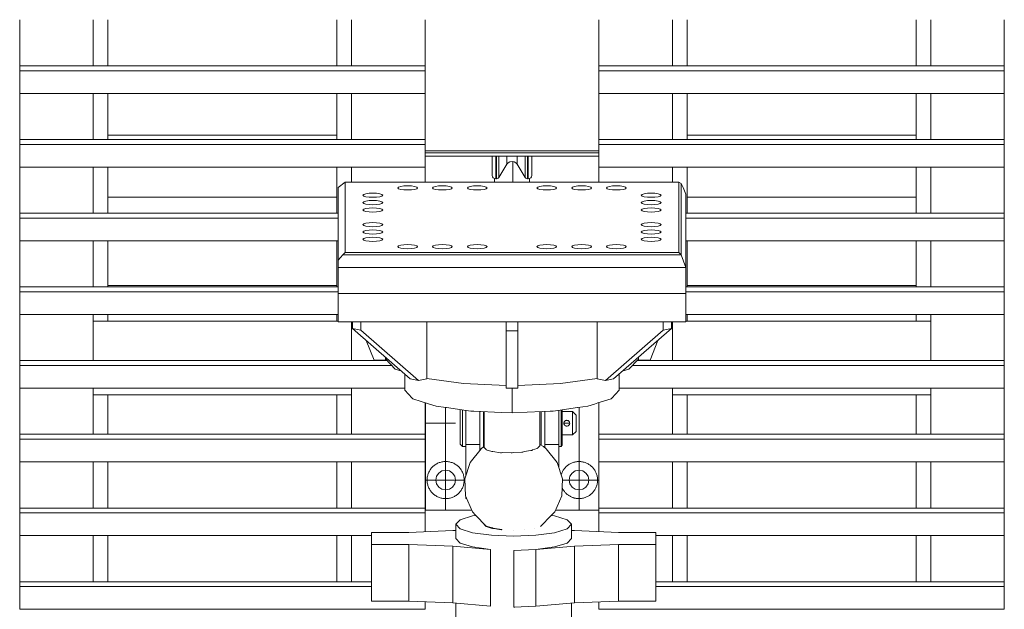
# Model space of a CAD drawing. Header units: millimetres. Extents: x 53746 to 116821, y -810352 to -765802.
# Tile 32 of 256: x 67689 to 68538, y -789579 to -789071. Entities that reach past the tile are written whole.
import ezdxf

# ---------------------------------------------------------------- set-up
doc = ezdxf.new("R2010")
doc.units = ezdxf.units.MM
doc.header["$MEASUREMENT"] = 0
doc.linetypes.add('DGN Style 2', pattern=[1526.188139, 1017.458759, -508.72938])
doc.linetypes.add('DGN Style 4', pattern=[2290.351719, 1144.460571, -572.230286, 1.430576, -572.230286])
for name, color, linetype, lineweight in [('Main Cradle', 7, 'Continuous', 0), ('Main Cradle Rails', 7, 'Continuous', 0), ('Main Cradle Tower', 7, 'Continuous', 0), ('Main Cradle Tower Rail Frame', 7, 'Continuous', 0)]:
    doc.layers.add(name, color=color, linetype=linetype, lineweight=lineweight)

# ---------------------------------------------------------------- blocks, each defined once
blk = doc.blocks.new('*U57')
at = {"layer": 'Main Cradle', "color": 7, "linetype": 'Continuous', "lineweight": 0}
for p, q in [((-17320.15, -1093.78), (-17517.62, -1093.78)), ((-16820.67, -1093.78), (-17018.09, -1093.78))]:
    blk.add_line(p, q, dxfattribs=at)
at = {"layer": 'Main Cradle Tower', "color": 7, "linetype": 'Continuous', "lineweight": 0}
for p, q in [((-17593.68, -1033.87), (-17593.68, -994.11)), ((-17530.18, -994.11), (-17530.18, -1033.87)), ((-17517.62, -994.11), (-17517.62, -1033.87)), ((-17320.15, -1033.87), (-17320.15, -994.11)), ((-17307.64, -994.11), (-17307.64, -1033.87)), ((-17244.09, -994.11), (-17244.09, -1033.87)), ((-17030.64, -994.11), (-17030.64, -1033.87)), ((-17018.09, -994.11), (-17018.09, -1033.87)), ((-16820.67, -1033.87), (-16820.67, -994.11)), ((-16808.11, -994.11), (-16808.11, -1033.87)), ((-16744.61, -1033.87), (-16744.61, -994.11)), ((-17593.68, -1033.87), (-17593.68, -1038.11)), ((-17244.09, -1033.87), (-17593.68, -1033.87)), ((-17244.09, -1033.87), (-17244.09, -1038.11)), ((-17094.2, -1033.87), (-17094.2, -1038.11)), ((-16744.61, -1033.87), (-17094.2, -1033.87)), ((-16744.61, -1033.87), (-16744.61, -1038.11)), ((-17244.09, -1038.11), (-17593.68, -1038.11)), ((-16744.61, -1038.11), (-17094.2, -1038.11)), ((-17593.68, -1097.42), (-17593.68, -1057.65)), ((-17244.09, -1057.65), (-17593.68, -1057.65)), ((-17530.18, -1057.65), (-17530.18, -1097.42)), ((-17517.62, -1057.65), (-17517.62, -1097.42)), ((-17320.15, -1097.42), (-17320.15, -1057.65)), ((-17307.64, -1057.65), (-17307.64, -1097.42)), ((-17244.09, -1057.65), (-17244.09, -1097.42)), ((-16744.61, -1057.65), (-17094.2, -1057.65)), ((-17030.64, -1057.65), (-17030.64, -1097.42)), ((-17018.09, -1057.65), (-17018.09, -1097.42)), ((-16820.67, -1097.42), (-16820.67, -1057.65)), ((-16808.11, -1057.65), (-16808.11, -1097.42)), ((-16744.61, -1097.42), (-16744.61, -1057.65)), ((-17593.68, -1097.42), (-17593.68, -1101.65)), ((-17244.09, -1097.42), (-17593.68, -1097.42)), ((-17244.09, -1101.65), (-17593.68, -1101.65)), ((-17244.09, -1097.42), (-17244.09, -1101.65)), ((-17094.2, -1097.42), (-17094.2, -1101.65)), ((-16744.61, -1097.42), (-17094.2, -1097.42)), ((-16744.61, -1101.65), (-17094.2, -1101.65)), ((-16744.61, -1097.42), (-16744.61, -1101.65)), ((-17244.09, -1107.29), (-17094.2, -1107.29)), ((-17244.09, -1109.03), (-17094.2, -1109.03)), ((-17094.2, -1111.81), (-17244.09, -1111.81)), ((-17173.66, -1111.81), (-17173.66, -1118.79)), ((-17164.63, -1118.79), (-17164.63, -1111.81)), ((-17180.44, -1130.07), (-17180.44, -1119.99)), ((-17593.68, -1160.96), (-17593.68, -1121.2)), ((-17244.09, -1121.2), (-17593.68, -1121.2)), ((-17530.18, -1121.2), (-17530.18, -1160.96)), ((-17517.62, -1121.2), (-17517.62, -1147.26)), ((-17320.15, -1147.26), (-17320.15, -1121.2)), ((-17307.64, -1121.2), (-17307.64, -1134.08)), ((-17244.14, -1121.2), (-17244.14, -1134.08)), ((-17244.09, -1121.2), (-17244.09, -1134.08)), ((-17183.17, -1131.28), (-17183.17, -1121.03)), ((-17182.59, -1131.28), (-17182.59, -1121.03)), ((-17155.69, -1131.28), (-17155.69, -1121.03)), ((-17155.12, -1131.28), (-17155.12, -1121.03)), ((-16744.61, -1121.2), (-17094.2, -1121.2)), ((-17094.14, -1134.08), (-17094.14, -1121.2)), ((-17030.64, -1121.2), (-17030.64, -1134.08)), ((-17018.09, -1121.2), (-17018.09, -1147.26)), ((-16820.67, -1147.26), (-16820.67, -1121.2)), ((-16808.11, -1121.2), (-16808.11, -1160.96)), ((-16744.61, -1160.96), (-16744.61, -1121.2)), ((-17313.14, -1134.08), (-17319.14, -1138.68)), ((-17313.14, -1135.72), (-17313.14, -1134.08)), ((-17313.14, -1134.08), (-17274.14, -1134.08)), ((-17223.13, -1137.88), (-17225.89, -1137.49)), ((-17073.13, -1137.88), (-17075.89, -1137.49)), ((-17025.14, -1134.08), (-17025.14, -1135.72)), ((-17025.14, -1134.08), (-17023.39, -1135.43)), ((-17023.39, -1135.43), (-17023.39, -1196.91)), ((-17021.63, -1138.68), (-17023.39, -1135.43)), ((-17319.14, -1201.43), (-17319.14, -1138.68)), ((-17292.4, -1143.81), (-17295.15, -1144.2)), ((-17267, -1138.46), (-17267.64, -1139.14)), ((-17207, -1139.83), (-17205.15, -1140.41)), ((-17131.29, -1138.46), (-17133.13, -1137.88)), ((-17131.29, -1138.46), (-17130.64, -1139.14)), ((-17109.14, -1140.94), (-17105.89, -1140.8)), ((-17043.13, -1144.2), (-17045.89, -1143.81)), ((-17021.63, -1138.68), (-17019.14, -1144.55)), ((-17019.14, -1144.55), (-17019.14, -1207.82)), ((-17530.18, -1148.66), (-17530.18, -1148.67)), ((-17320.15, -1147.26), (-17517.62, -1147.26)), ((-17517.62, -1147.26), (-17517.62, -1160.96)), ((-17320.15, -1160.96), (-17320.15, -1147.26)), ((-17283.13, -1153.07), (-17281.29, -1152.48)), ((-17045.89, -1153.45), (-17043.13, -1153.07)), ((-16820.67, -1147.26), (-17018.09, -1147.26)), ((-17018.09, -1147.26), (-17018.09, -1160.96)), ((-16820.67, -1160.96), (-16820.67, -1147.26)), ((-16808.11, -1148.66), (-16808.11, -1148.67)), ((-17593.68, -1160.96), (-17593.68, -1165.2)), ((-17319.14, -1160.96), (-17593.68, -1160.96)), ((-17297.64, -1158.13), (-17297, -1158.81)), ((-17043.13, -1159.39), (-17041.29, -1158.81)), ((-16744.61, -1160.96), (-17019.14, -1160.96)), ((-16744.61, -1160.96), (-16744.61, -1165.2)), ((-17319.14, -1165.2), (-17593.68, -1165.2)), ((-17283.13, -1172.05), (-17281.29, -1171.47)), ((-17057.64, -1170.78), (-17057, -1170.09)), ((-17055.15, -1169.51), (-17057, -1170.09)), ((-16744.61, -1165.2), (-17019.14, -1165.2)), ((-17285.89, -1178.76), (-17289.14, -1178.9)), ((-17057.64, -1177.11), (-17057, -1176.42)), ((-17055.15, -1175.84), (-17057, -1176.42)), ((-17593.68, -1224.5), (-17593.68, -1184.74)), ((-17319.14, -1184.74), (-17593.68, -1184.74)), ((-17530.18, -1184.74), (-17530.18, -1224.5)), ((-17517.62, -1184.74), (-17517.62, -1223.32)), ((-17320.15, -1223.32), (-17320.15, -1184.74)), ((-17283.13, -1184.7), (-17281.29, -1184.12)), ((-17043.13, -1184.7), (-17041.29, -1184.12)), ((-16744.61, -1184.74), (-17019.14, -1184.74)), ((-17018.09, -1184.74), (-17018.09, -1223.32)), ((-16820.67, -1223.32), (-16820.67, -1184.74)), ((-16808.11, -1184.74), (-16808.11, -1224.5)), ((-16744.61, -1190.47), (-16744.61, -1184.74)), ((-16744.61, -1224.5), (-16744.61, -1184.74)), ((-17530.18, -1189.49), (-17530.18, -1189.49)), ((-17314.9, -1196.91), (-17319.14, -1201.43)), ((-17314.9, -1196.91), (-17313.14, -1194.83)), ((-17023.39, -1196.91), (-17314.9, -1196.91)), ((-17274.14, -1194.83), (-17313.14, -1194.83)), ((-17265.15, -1191.03), (-17262.4, -1191.42)), ((-17235.15, -1191.03), (-17232.4, -1191.42)), ((-17205.15, -1191.03), (-17202.4, -1191.42)), ((-17145.15, -1191.03), (-17142.4, -1191.42)), ((-17117, -1190.45), (-17115.15, -1191.03)), ((-17085.15, -1191.03), (-17082.4, -1191.42)), ((-17023.39, -1196.91), (-17025.14, -1194.83)), ((-17019.14, -1207.82), (-17023.39, -1196.91)), ((-16808.11, -1189.49), (-16808.11, -1189.49)), ((-16744.61, -1224.5), (-16744.61, -1190.47)), ((-17319.14, -1201.43), (-17319.14, -1207.82)), ((-17319.14, -1207.82), (-17319.14, -1230.3)), ((-17019.14, -1207.82), (-17319.14, -1207.82)), ((-17019.14, -1207.82), (-17019.14, -1230.3)), ((-17593.68, -1224.5), (-17593.68, -1228.74)), ((-17319.14, -1224.5), (-17593.68, -1224.5)), ((-17319.14, -1228.74), (-17593.68, -1228.74)), ((-17517.62, -1223.32), (-17320.15, -1223.32)), ((-17517.62, -1223.32), (-17517.62, -1224.5)), ((-17517.62, -1223.32), (-17517.62, -1223.32)), ((-17320.15, -1224.5), (-17320.15, -1223.32)), ((-17319.14, -1254.74), (-17319.14, -1230.3)), ((-16744.61, -1224.5), (-17019.14, -1224.5)), ((-16744.61, -1228.74), (-17019.14, -1228.74)), ((-17019.14, -1230.3), (-17019.14, -1254.74)), ((-17018.09, -1223.32), (-16820.67, -1223.32)), ((-17018.09, -1223.32), (-17018.09, -1224.5)), ((-17018.09, -1223.32), (-17018.09, -1223.32)), ((-16820.67, -1224.5), (-16820.67, -1223.32)), ((-16820.67, -1223.32), (-16820.67, -1223.32)), ((-16744.61, -1224.5), (-16744.61, -1228.74)), ((-17593.68, -1288.05), (-17593.68, -1248.29)), ((-17319.14, -1248.29), (-17593.68, -1248.29)), ((-17530.18, -1248.29), (-17530.18, -1288.05)), ((-17319.14, -1254.07), (-17530.18, -1254.07)), ((-17517.62, -1248.29), (-17517.62, -1254.07)), ((-17320.15, -1254.07), (-17320.15, -1248.29)), ((-17307.64, -1254.74), (-17307.64, -1288.05)), ((-17019.14, -1254.74), (-17032.14, -1254.74)), ((-17030.64, -1254.74), (-17030.64, -1288.05)), ((-16744.61, -1248.29), (-17019.14, -1248.29)), ((-17019.14, -1254.07), (-16808.11, -1254.07)), ((-17018.09, -1248.29), (-17018.09, -1254.07)), ((-16820.67, -1254.07), (-16820.67, -1248.29)), ((-16808.11, -1248.29), (-16808.11, -1288.05)), ((-16744.61, -1288.05), (-16744.61, -1248.29)), ((-16744.61, -1288.05), (-16744.61, -1248.29)), ((-17299.62, -1261.88), (-17306.69, -1260.39)), ((-17164.17, -1262.41), (-17174.17, -1262.41)), ((-17031.66, -1260.4), (-17038.73, -1261.9)), ((-17294.76, -1270.74), (-17288.14, -1287.69)), ((-17043.5, -1270.67), (-17050.14, -1287.69)), ((-17593.68, -1288.05), (-17593.68, -1292.28)), ((-17276.79, -1288.05), (-17593.68, -1288.05)), ((-17288.14, -1287.69), (-17288.14, -1287.69)), ((-17278.12, -1286.64), (-17278.12, -1285.18)), ((-16744.61, -1288.05), (-17061.44, -1288.05)), ((-17050.14, -1287.69), (-17050.14, -1287.69)), ((-16744.61, -1288.05), (-16744.61, -1292.28)), ((-17272.79, -1292.28), (-17593.68, -1292.28)), ((-16744.61, -1292.28), (-17065.44, -1292.28)), ((-17249.77, -1305.13), (-17256.85, -1303.64)), ((-17081.51, -1303.65), (-17088.58, -1305.14)), ((-17593.68, -1351.59), (-17593.68, -1311.83)), ((-17261.62, -1311.83), (-17593.68, -1311.83)), ((-17530.18, -1311.83), (-17530.18, -1351.59)), ((-17307.64, -1311.83), (-17307.64, -1351.59)), ((-17164.17, -1311.74), (-17174.17, -1311.74)), ((-17169.12, -1311.74), (-17169.12, -1333.03)), ((-17169.12, -1333.03), (-17169.12, -1311.74)), ((-16744.61, -1311.83), (-17076.62, -1311.83)), ((-17030.64, -1311.83), (-17030.64, -1351.59)), ((-16808.11, -1311.83), (-16808.11, -1351.59)), ((-16744.61, -1351.59), (-16744.61, -1311.83)), ((-16744.61, -1351.59), (-16744.61, -1311.83)), ((-17307.64, -1317.57), (-17530.18, -1317.57)), ((-17517.62, -1317.57), (-17517.62, -1351.59)), ((-17320.15, -1351.59), (-17320.15, -1317.57)), ((-17244.09, -1324.3), (-17244.09, -1351.59)), ((-17243.86, -1324.37), (-17243.86, -1417.03)), ((-17030.64, -1317.57), (-16808.11, -1317.57)), ((-17018.09, -1317.57), (-17018.09, -1351.59)), ((-16820.67, -1351.59), (-16820.67, -1317.57)), ((-17208.86, -1332.33), (-17208.86, -1330.94)), ((-17193.86, -1333.62), (-17193.86, -1331.99)), ((-17193.86, -1332.03), (-17193.86, -1331.99)), ((-17193.12, -1362.94), (-17193.12, -1332.03)), ((-17145.12, -1332.03), (-17145.12, -1361.33)), ((-17128.86, -1330.86), (-17128.86, -1332.24)), ((-17124.33, -1341.69), (-17124.25, -1341.31)), ((-17124.25, -1341.31), (-17124.16, -1341.08)), ((-17124.25, -1341.31), (-17124.25, -1341.31)), ((-17124.16, -1341.08), (-17123.88, -1340.57)), ((-17123.89, -1340.58), (-17123.89, -1340.58)), ((-17123.62, -1340.27), (-17123.66, -1340.31)), ((-17122.92, -1339.77), (-17122.91, -1339.77)), ((-17122.54, -1339.63), (-17122.55, -1339.63)), ((-17121.61, -1339.56), (-17121.05, -1339.67)), ((-17121.14, -1339.65), (-17120.9, -1339.73)), ((-17120.85, -1339.75), (-17120.1, -1340.27)), ((-17120.63, -1339.85), (-17120.64, -1339.85)), ((-17120.1, -1340.27), (-17119.96, -1340.41)), ((-17119.48, -1341.29), (-17119.36, -1342.03)), ((-17213.86, -1348.92), (-17213.86, -1354.76)), ((-17193.86, -1350.45), (-17193.86, -1342.03)), ((-17124.35, -1342.03), (-17124.33, -1341.72)), ((-17124.29, -1342.6), (-17124.18, -1342.95)), ((-17123.62, -1343.79), (-17123.75, -1343.67)), ((-17123.16, -1344.16), (-17123.62, -1343.8)), ((-17123.48, -1343.94), (-17123.43, -1343.97)), ((-17123.11, -1344.2), (-17123.11, -1344.2)), ((-17122.35, -1344.48), (-17122.81, -1344.34)), ((-17122.78, -1344.36), (-17122.38, -1344.48)), ((-17121.95, -1344.53), (-17122.35, -1344.48)), ((-17122.35, -1344.48), (-17122.35, -1344.48)), ((-17121.96, -1344.53), (-17122.35, -1344.48)), ((-17121.96, -1344.53), (-17121.96, -1344.53)), ((-17121.51, -1344.51), (-17121.84, -1344.53)), ((-17120.8, -1344.29), (-17120.9, -1344.33)), ((-17120.71, -1344.26), (-17120.72, -1344.26)), ((-17120.11, -1343.81), (-17120.71, -1344.25)), ((-17120.38, -1344.05), (-17120.71, -1344.26)), ((-17120.38, -1344.05), (-17120.33, -1344.01)), ((-17119.55, -1342.99), (-17120.06, -1343.77)), ((-17120.04, -1343.75), (-17120.04, -1343.75)), ((-17119.45, -1342.72), (-17119.45, -1342.72)), ((-17119.36, -1342.03), (-17119.37, -1342.29)), ((-17113.86, -1342.03), (-17113.86, -1344.71)), ((-17593.68, -1351.59), (-17593.68, -1355.83)), ((-17244.09, -1351.59), (-17593.68, -1351.59)), ((-17244.09, -1355.83), (-17593.68, -1355.83)), ((-17244.09, -1351.59), (-17244.09, -1355.83)), ((-17125.86, -1359.59), (-17125.86, -1355.47)), ((-17094.2, -1351.59), (-17094.2, -1355.83)), ((-16744.61, -1351.59), (-17094.2, -1351.59)), ((-16744.61, -1355.83), (-17094.2, -1355.83)), ((-16744.61, -1351.59), (-16744.61, -1355.83)), ((-17208.86, -1360.46), (-17196.86, -1360.46)), ((-17196.86, -1365.66), (-17196.86, -1364.03)), ((-17186.52, -1366.4), (-17191.29, -1364.89)), ((-17146.94, -1363.53), (-17147.36, -1363.66)), ((-17145.12, -1361.33), (-17145.26, -1361.49)), ((-17128.86, -1360.46), (-17140.86, -1360.46)), ((-17244.09, -1375.38), (-17593.68, -1375.38)), ((-17593.68, -1415.14), (-17593.68, -1375.38)), ((-17530.18, -1375.38), (-17530.18, -1415.14)), ((-17517.62, -1375.38), (-17517.62, -1415.14)), ((-17320.15, -1415.14), (-17320.15, -1375.38)), ((-17307.64, -1375.38), (-17307.64, -1415.14)), ((-17244.09, -1375.38), (-17244.09, -1402.4)), ((-17169.12, -1367.66), (-17169.87, -1367.63)), ((-16744.61, -1375.38), (-17094.2, -1375.38)), ((-17030.64, -1375.38), (-17030.64, -1415.14)), ((-17018.09, -1375.38), (-17018.09, -1415.14)), ((-16820.67, -1415.14), (-16820.67, -1375.38)), ((-16808.11, -1375.38), (-16808.11, -1415.14)), ((-16744.61, -1415.14), (-16744.61, -1375.38)), ((-16744.61, -1415.14), (-16744.61, -1375.38)), ((-17320.15, -1377.3), (-17320.2, -1377.3)), ((-17320.2, -1377.3), (-17320.2, -1385.82)), ((-17226.36, -1382.53), (-17229.61, -1383.18)), ((-17320.15, -1385.52), (-17320.2, -1385.82)), ((-17320.2, -1385.82), (-17320.2, -1389.3)), ((-17320.2, -1389.3), (-17320.15, -1389.3)), ((-17105.35, -1397.04), (-17108.1, -1398.89)), ((-17530.18, -1403.72), (-17530.18, -1403.72)), ((-17307.64, -1403.72), (-17307.64, -1403.72)), ((-17244.09, -1402.4), (-17244.09, -1415.14)), ((-17208.86, -1407.03), (-17208.18, -1407.03)), ((-17030.64, -1403.72), (-17030.64, -1403.72)), ((-16808.11, -1403.72), (-16808.11, -1403.72)), ((-17593.68, -1415.14), (-17593.68, -1419.37)), ((-17244.09, -1415.14), (-17593.68, -1415.14)), ((-17244.09, -1415.14), (-17244.09, -1419.37)), ((-17243.86, -1417.03), (-17203.82, -1417.03)), ((-17131.66, -1417.03), (-17094.2, -1417.03)), ((-17094.2, -1415.14), (-17094.2, -1419.37)), ((-16744.61, -1415.14), (-17094.2, -1415.14)), ((-16744.61, -1415.14), (-16744.61, -1419.37)), ((-17244.09, -1419.37), (-17593.68, -1419.37)), ((-17244.09, -1419.37), (-17244.09, -1435.64)), ((-17094.2, -1419.37), (-17094.2, -1435.52)), ((-16744.61, -1419.37), (-17094.2, -1419.37)), ((-17258.14, -1436.21), (-17220.13, -1434.66)), ((-17220.13, -1434.66), (-17217.71, -1434.46)), ((-17193.12, -1429.26), (-17193.12, -1428.82)), ((-17191.29, -1430.66), (-17187.22, -1431.94)), ((-17186.09, -1432.75), (-17187.22, -1432.4)), ((-17178.3, -1433.82), (-17180, -1433.59)), ((-17179.99, -1433.37), (-17178.3, -1433.61)), ((-17178.3, -1433.61), (-17177.77, -1433.85)), ((-17177.77, -1433.84), (-17178.3, -1433.82)), ((-17115.24, -1434.66), (-17117.71, -1434.46)), ((-17077.23, -1436.21), (-17115.24, -1434.66)), ((-17593.68, -1478.68), (-17593.68, -1438.92)), ((-17290.16, -1438.92), (-17593.68, -1438.92)), ((-17530.18, -1438.92), (-17530.18, -1478.68)), ((-17517.62, -1438.92), (-17517.62, -1478.68)), ((-17320.15, -1478.68), (-17320.15, -1438.92)), ((-17307.64, -1438.92), (-17307.64, -1478.68)), ((-17290.16, -1436.21), (-17290.16, -1446.51)), ((-17290.16, -1436.21), (-17258.14, -1436.21)), ((-17045.21, -1436.21), (-17077.23, -1436.21)), ((-17045.21, -1446.51), (-17045.21, -1436.21)), ((-16744.61, -1438.92), (-17045.21, -1438.92)), ((-17030.64, -1438.92), (-17030.64, -1478.68)), ((-17018.09, -1438.92), (-17018.09, -1478.68)), ((-16820.67, -1478.68), (-16820.67, -1438.92)), ((-16808.11, -1438.92), (-16808.11, -1478.68)), ((-16744.61, -1450.46), (-16744.61, -1438.92)), ((-16744.61, -1478.68), (-16744.61, -1438.92)), ((-17530.18, -1449.49), (-17530.18, -1449.49)), ((-17307.64, -1449.49), (-17307.64, -1449.49)), ((-17290.16, -1495.43), (-17290.16, -1446.51)), ((-17290.16, -1446.51), (-17258.14, -1446.51)), ((-17258.14, -1495.43), (-17258.14, -1446.51)), ((-17258.14, -1446.51), (-17220.13, -1448.05)), ((-17220.13, -1496.98), (-17220.13, -1448.05)), ((-17220.13, -1448.05), (-17187.67, -1450.8)), ((-17187.67, -1499.73), (-17187.67, -1450.8)), ((-17148.58, -1450.87), (-17167.7, -1451.65)), ((-17148.68, -1450.88), (-17167.7, -1451.65)), ((-17167.7, -1451.65), (-17167.7, -1500.58)), ((-17115.24, -1448.05), (-17148.68, -1450.88)), ((-17148.68, -1499.81), (-17148.68, -1450.88)), ((-17077.23, -1446.51), (-17115.24, -1448.05)), ((-17115.24, -1496.98), (-17115.24, -1448.05)), ((-17077.23, -1495.43), (-17077.23, -1446.51)), ((-17077.23, -1446.51), (-17045.21, -1446.51)), ((-17045.21, -1495.43), (-17045.21, -1446.51)), ((-17030.64, -1449.49), (-17030.64, -1449.49)), ((-16808.11, -1449.49), (-16808.11, -1449.49)), ((-16744.61, -1478.68), (-16744.61, -1450.46)), ((-17593.68, -1478.68), (-17593.68, -1482.92)), ((-17290.16, -1478.68), (-17593.68, -1478.68)), ((-17290.16, -1482.92), (-17593.68, -1482.92)), ((-16744.61, -1478.68), (-17045.21, -1478.68)), ((-16744.61, -1482.92), (-17045.21, -1482.92)), ((-16744.61, -1478.68), (-16744.61, -1482.92)), ((-17244.09, -1502.46), (-17593.68, -1502.46)), ((-17258.14, -1495.43), (-17290.16, -1495.43)), ((-17220.13, -1496.98), (-17258.14, -1495.43)), ((-17187.67, -1499.73), (-17220.13, -1496.98)), ((-17187.68, -1499.73), (-17187.67, -1499.73)), ((-17167.7, -1500.58), (-17148.68, -1499.81)), ((-17167.7, -1500.58), (-17166.7, -1500.54)), ((-17148.68, -1499.81), (-17115.24, -1496.98)), ((-17115.24, -1496.98), (-17077.23, -1495.43)), ((-16744.61, -1502.46), (-17094.2, -1502.46)), ((-17045.21, -1495.43), (-17077.23, -1495.43))]:
    blk.add_line(p, q, dxfattribs=at)
at = {"layer": 'Main Cradle Tower', "color": 7, "linetype": 'DGN Style 4', "lineweight": 0}
for p, q in [((-17168.38, -1134.08), (-17168.36, -1116.39)), ((-17226.36, -1417.03), (-17226.36, -1328.47)), ((-17111.36, -1417.03), (-17111.36, -1328.4)), ((-17244.09, -1342.03), (-17217.94, -1342.03)), ((-17124.35, -1342.03), (-17119.36, -1342.03)), ((-17209.8, -1391.03), (-17243.86, -1391.03)), ((-17125.68, -1391.03), (-17094.14, -1391.03))]:
    blk.add_line(p, q, dxfattribs=at)
at = {"layer": 'Main Cradle Tower', "color": 7, "linetype": 'DGN Style 2', "lineweight": 0}
for p, q in [((-17177.32, -1433.9), (-17177.35, -1433.9)), ((-17167.71, -1434.3), (-17167.74, -1434.3)), ((-17158.11, -1433.9), (-17158.13, -1433.9)), ((-17149.99, -1432.77), (-17150, -1432.78)), ((-17144.6, -1431.1), (-17144.6, -1431.1))]:
    blk.add_line(p, q, dxfattribs=at)
at = {"layer": 'Main Cradle Tower', "color": 7, "linetype": 'Continuous', "lineweight": 0, "flags": 128}
for points in [[(-17244.14, -994.11), (-17244.14, -1032.92), (-17244.14, -1033.87)], [(-17094.14, -1033.87), (-17094.14, -1032.92), (-17094.14, -994.11)], [(-17593.68, -1038.11), (-17593.68, -1057.65), (-17593.68, -1057.65)], [(-17244.09, -1038.11), (-17244.09, -1057.65), (-17244.09, -1057.65)], [(-17094.2, -1038.11), (-17094.2, -1057.65), (-17094.2, -1057.65)], [(-16744.61, -1038.11), (-16744.61, -1057.65), (-16744.61, -1057.65)], [(-17244.14, -1057.65), (-17244.14, -1075.73), (-17244.14, -1096.37), (-17244.14, -1097.42)], [(-17094.14, -1097.42), (-17094.14, -1096.37), (-17094.14, -1075.73), (-17094.14, -1057.65)], [(-17593.68, -1101.65), (-17593.68, -1121.2), (-17593.68, -1121.2)], [(-17244.09, -1101.65), (-17244.09, -1121.2), (-17244.09, -1121.2)], [(-17094.2, -1101.65), (-17094.2, -1121.2), (-17094.2, -1121.2)], [(-16744.61, -1101.65), (-16744.61, -1121.2), (-16744.61, -1121.2)], [(-17152.12, -1111.81), (-17152.12, -1118.49), (-17152.12, -1128.32), (-17152.35, -1129.45), (-17153, -1130.41), (-17153.97, -1131.05), (-17155.12, -1131.28), (-17155.69, -1131.28), (-17156.54, -1131.13), (-17157.29, -1130.71), (-17157.84, -1130.07), (-17164.63, -1118.79), (-17165.8, -1117.44), (-17167.37, -1116.56), (-17169.14, -1116.26), (-17170.92, -1116.56), (-17172.49, -1117.44), (-17173.66, -1118.79), (-17180.44, -1130.07), (-17181, -1130.71), (-17181.75, -1131.13), (-17182.59, -1131.28), (-17183.17, -1131.28), (-17184.32, -1131.05), (-17185.29, -1130.41), (-17185.94, -1129.45), (-17186.17, -1128.32), (-17186.17, -1118.49), (-17186.17, -1111.81)], [(-17183.17, -1121.03), (-17183.17, -1121.03), (-17183.17, -1111.81)], [(-17182.59, -1121.03), (-17182.59, -1121.03), (-17182.59, -1111.81)], [(-17180.44, -1119.99), (-17180.44, -1119.99), (-17180.44, -1111.81)], [(-17157.84, -1130.07), (-17157.84, -1119.99), (-17157.84, -1111.81)], [(-17155.69, -1121.03), (-17155.69, -1121.03), (-17155.69, -1111.81)], [(-17155.12, -1121.03), (-17155.12, -1121.03), (-17155.12, -1111.81)], [(-17313.14, -1135.72), (-17313.14, -1142.31), (-17313.14, -1148.63), (-17313.14, -1164.45), (-17313.14, -1173.94), (-17313.14, -1180.27), (-17313.14, -1186.6), (-17313.14, -1194.83)], [(-17025.14, -1134.08), (-17032.89, -1134.08), (-17064.14, -1134.08), (-17094.14, -1134.08), (-17169.14, -1134.08), (-17214.14, -1134.08), (-17244.14, -1134.08), (-17274.14, -1134.08)], [(-17274.14, -1194.83), (-17244.14, -1194.83), (-17214.14, -1194.83), (-17169.14, -1194.83), (-17094.14, -1194.83), (-17064.14, -1194.83), (-17032.89, -1194.83), (-17025.14, -1194.83), (-17025.14, -1186.6), (-17025.14, -1180.27), (-17025.14, -1173.94), (-17025.14, -1164.45), (-17025.14, -1148.63), (-17025.14, -1142.31), (-17025.14, -1135.72)], [(-17267, -1138.46), (-17265.15, -1137.88), (-17262.4, -1137.49), (-17259.14, -1137.35), (-17255.89, -1137.49), (-17253.13, -1137.88), (-17251.29, -1138.46), (-17250.64, -1139.14)], [(-17237.64, -1139.14), (-17237, -1138.46), (-17235.15, -1137.88), (-17232.4, -1137.49), (-17229.14, -1137.35), (-17225.89, -1137.49)], [(-17207.64, -1139.14), (-17207, -1138.46), (-17205.15, -1137.88), (-17202.4, -1137.49), (-17199.14, -1137.35), (-17195.89, -1137.49), (-17193.13, -1137.88), (-17191.29, -1138.46), (-17190.64, -1139.14)], [(-17147.64, -1139.14), (-17147, -1138.46), (-17145.15, -1137.88), (-17142.4, -1137.49), (-17139.14, -1137.35), (-17135.89, -1137.49), (-17133.13, -1137.88)], [(-17117.64, -1139.14), (-17117, -1138.46), (-17115.15, -1137.88), (-17112.4, -1137.49), (-17109.14, -1137.35), (-17105.89, -1137.49), (-17103.13, -1137.88), (-17101.29, -1138.46), (-17100.64, -1139.14)], [(-17087.64, -1139.14), (-17087, -1138.46), (-17085.15, -1137.88), (-17082.4, -1137.49), (-17079.14, -1137.35), (-17075.89, -1137.49)], [(-17297.64, -1145.47), (-17297, -1144.78), (-17295.15, -1144.2)], [(-17280.64, -1145.47), (-17280.64, -1145.47), (-17281.29, -1146.16), (-17283.13, -1146.74), (-17285.89, -1147.13), (-17289.14, -1147.26), (-17292.4, -1147.13), (-17295.15, -1146.74), (-17297, -1146.16), (-17297.64, -1145.47), (-17297.64, -1145.47)], [(-17292.4, -1143.81), (-17289.14, -1143.68), (-17285.89, -1143.81), (-17283.13, -1144.2), (-17281.29, -1144.78), (-17280.64, -1145.47)], [(-17250.64, -1139.14), (-17250.64, -1139.14), (-17251.29, -1139.83), (-17253.13, -1140.41), (-17255.89, -1140.8), (-17259.14, -1140.94), (-17262.4, -1140.8), (-17265.15, -1140.41), (-17267, -1139.83), (-17267.64, -1139.14), (-17267.64, -1139.14)], [(-17220.64, -1139.14), (-17220.64, -1139.14), (-17221.29, -1139.83), (-17223.13, -1140.41), (-17225.89, -1140.8), (-17229.14, -1140.94), (-17232.4, -1140.8), (-17235.15, -1140.41), (-17237, -1139.83), (-17237.64, -1139.14), (-17237.64, -1139.14)], [(-17223.13, -1137.88), (-17221.29, -1138.46), (-17220.64, -1139.14)], [(-17207, -1139.83), (-17207.64, -1139.14), (-17207.64, -1139.14)], [(-17190.64, -1139.14), (-17190.64, -1139.14), (-17191.29, -1139.83), (-17193.13, -1140.41), (-17195.89, -1140.8), (-17199.14, -1140.94), (-17202.4, -1140.8), (-17205.15, -1140.41)], [(-17130.64, -1139.14), (-17130.64, -1139.14), (-17131.29, -1139.83), (-17133.13, -1140.41), (-17135.89, -1140.8), (-17139.14, -1140.94), (-17142.4, -1140.8), (-17145.15, -1140.41), (-17147, -1139.83), (-17147.64, -1139.14), (-17147.64, -1139.14)], [(-17109.14, -1140.94), (-17112.4, -1140.8), (-17115.15, -1140.41), (-17117, -1139.83), (-17117.64, -1139.14), (-17117.64, -1139.14)], [(-17100.64, -1139.14), (-17100.64, -1139.14), (-17101.29, -1139.83), (-17103.13, -1140.41), (-17105.89, -1140.8)], [(-17070.64, -1139.14), (-17070.64, -1139.14), (-17071.29, -1139.83), (-17073.13, -1140.41), (-17075.89, -1140.8), (-17079.14, -1140.94), (-17082.4, -1140.8), (-17085.15, -1140.41), (-17087, -1139.83), (-17087.64, -1139.14), (-17087.64, -1139.14)], [(-17073.13, -1137.88), (-17071.29, -1138.46), (-17070.64, -1139.14)], [(-17057.64, -1145.47), (-17057, -1144.78), (-17055.15, -1144.2), (-17052.4, -1143.81), (-17049.14, -1143.68), (-17045.89, -1143.81)], [(-17040.64, -1145.47), (-17040.64, -1145.47), (-17041.29, -1146.16), (-17043.13, -1146.74), (-17045.89, -1147.13), (-17049.14, -1147.26), (-17052.4, -1147.13), (-17055.15, -1146.74), (-17057, -1146.16), (-17057.64, -1145.47), (-17057.64, -1145.47)], [(-17043.13, -1144.2), (-17041.29, -1144.78), (-17040.64, -1145.47)], [(-17297.64, -1151.8), (-17297, -1151.11), (-17295.15, -1150.53), (-17292.4, -1150.14), (-17289.14, -1150.01), (-17285.89, -1150.14), (-17283.13, -1150.53), (-17281.29, -1151.11), (-17280.64, -1151.8)], [(-17283.13, -1153.07), (-17285.89, -1153.45), (-17289.14, -1153.59), (-17292.4, -1153.45), (-17295.15, -1153.07), (-17297, -1152.48), (-17297.64, -1151.8), (-17297.64, -1151.8)], [(-17280.64, -1151.8), (-17280.64, -1151.8), (-17281.29, -1152.48)], [(-17057.64, -1151.8), (-17057, -1151.11), (-17055.15, -1150.53), (-17052.4, -1150.14), (-17049.14, -1150.01), (-17045.89, -1150.14), (-17043.13, -1150.53), (-17041.29, -1151.11), (-17040.64, -1151.8)], [(-17045.89, -1153.45), (-17049.14, -1153.59), (-17052.4, -1153.45), (-17055.15, -1153.07), (-17057, -1152.48), (-17057.64, -1151.8), (-17057.64, -1151.8)], [(-17040.64, -1151.8), (-17040.64, -1151.8), (-17041.29, -1152.48), (-17043.13, -1153.07)], [(-17297.64, -1158.13), (-17297, -1157.44), (-17295.15, -1156.86), (-17292.4, -1156.47), (-17289.14, -1156.33), (-17285.89, -1156.47), (-17283.13, -1156.86), (-17281.29, -1157.44), (-17280.64, -1158.13)], [(-17280.64, -1158.13), (-17280.64, -1158.13), (-17281.29, -1158.81), (-17283.13, -1159.39), (-17285.89, -1159.78), (-17289.14, -1159.92), (-17292.4, -1159.78), (-17295.15, -1159.39), (-17297, -1158.81)], [(-17057.64, -1158.13), (-17057, -1157.44), (-17055.15, -1156.86), (-17052.4, -1156.47), (-17049.14, -1156.33), (-17045.89, -1156.47), (-17043.13, -1156.86), (-17041.29, -1157.44), (-17040.64, -1158.13)], [(-17043.13, -1159.39), (-17045.89, -1159.78), (-17049.14, -1159.92), (-17052.4, -1159.78), (-17055.15, -1159.39), (-17057, -1158.81), (-17057.64, -1158.13), (-17057.64, -1158.13)], [(-17040.64, -1158.13), (-17040.64, -1158.13), (-17041.29, -1158.81)], [(-17593.68, -1165.2), (-17593.68, -1184.74), (-17593.68, -1184.74)], [(-17297.64, -1170.78), (-17297, -1170.09), (-17295.15, -1169.51), (-17292.4, -1169.12), (-17289.14, -1168.99), (-17285.89, -1169.12), (-17283.13, -1169.51), (-17281.29, -1170.09), (-17280.64, -1170.78)], [(-17283.13, -1172.05), (-17285.89, -1172.44), (-17289.14, -1172.57), (-17292.4, -1172.44), (-17295.15, -1172.05), (-17297, -1171.47), (-17297.64, -1170.78), (-17297.64, -1170.78)], [(-17280.64, -1170.78), (-17280.64, -1170.78), (-17281.29, -1171.47)], [(-17040.64, -1170.78), (-17040.64, -1170.78), (-17041.29, -1171.47), (-17043.13, -1172.05), (-17045.89, -1172.44), (-17049.14, -1172.57), (-17052.4, -1172.44), (-17055.15, -1172.05), (-17057, -1171.47), (-17057.64, -1170.78), (-17057.64, -1170.78)], [(-17055.15, -1169.51), (-17052.4, -1169.12), (-17049.14, -1168.99), (-17045.89, -1169.12), (-17043.13, -1169.51), (-17041.29, -1170.09), (-17040.64, -1170.78)], [(-16744.61, -1165.2), (-16744.61, -1184.74), (-16744.61, -1184.74)], [(-17280.64, -1177.11), (-17281.29, -1176.42), (-17283.13, -1175.84), (-17285.89, -1175.45), (-17289.14, -1175.32), (-17292.4, -1175.45), (-17295.15, -1175.84), (-17297, -1176.42), (-17297.64, -1177.11)], [(-17289.14, -1178.9), (-17292.4, -1178.76), (-17295.15, -1178.38), (-17297, -1177.79), (-17297.64, -1177.11), (-17297.64, -1177.11)], [(-17280.64, -1177.11), (-17280.64, -1177.11), (-17281.29, -1177.79), (-17283.13, -1178.38), (-17285.89, -1178.76)], [(-17040.64, -1177.11), (-17040.64, -1177.11), (-17041.29, -1177.79), (-17043.13, -1178.38), (-17045.89, -1178.76), (-17049.14, -1178.9), (-17052.4, -1178.76), (-17055.15, -1178.38), (-17057, -1177.79), (-17057.64, -1177.11), (-17057.64, -1177.11)], [(-17055.15, -1175.84), (-17052.4, -1175.45), (-17049.14, -1175.32), (-17045.89, -1175.45), (-17043.13, -1175.84), (-17041.29, -1176.42), (-17040.64, -1177.11)], [(-17297.64, -1183.44), (-17297, -1182.75), (-17295.15, -1182.17), (-17292.4, -1181.78), (-17289.14, -1181.64), (-17285.89, -1181.78), (-17283.13, -1182.17), (-17281.29, -1182.75), (-17280.64, -1183.44)], [(-17283.13, -1184.7), (-17285.89, -1185.09), (-17289.14, -1185.23), (-17292.4, -1185.09), (-17295.15, -1184.7), (-17297, -1184.12), (-17297.64, -1183.44), (-17297.64, -1183.44)], [(-17280.64, -1183.44), (-17280.64, -1183.44), (-17281.29, -1184.12)], [(-17267.64, -1189.76), (-17267, -1189.08), (-17265.15, -1188.5), (-17262.4, -1188.11), (-17259.14, -1187.97), (-17255.89, -1188.11), (-17253.13, -1188.5), (-17251.29, -1189.08), (-17250.64, -1189.76)], [(-17237.64, -1189.76), (-17237, -1189.08), (-17235.15, -1188.5), (-17232.4, -1188.11), (-17229.14, -1187.97), (-17225.89, -1188.11), (-17223.13, -1188.5), (-17221.29, -1189.08), (-17220.64, -1189.76)], [(-17207.64, -1189.76), (-17207, -1189.08), (-17205.15, -1188.5), (-17202.4, -1188.11), (-17199.14, -1187.97), (-17195.89, -1188.11), (-17193.13, -1188.5), (-17191.29, -1189.08), (-17190.64, -1189.76)], [(-17147.64, -1189.76), (-17147, -1189.08), (-17145.15, -1188.5), (-17142.4, -1188.11), (-17139.14, -1187.97), (-17135.89, -1188.11), (-17133.13, -1188.5), (-17131.29, -1189.08), (-17130.64, -1189.76)], [(-17117.64, -1189.76), (-17117, -1189.08), (-17115.15, -1188.5), (-17112.4, -1188.11), (-17109.14, -1187.97), (-17105.89, -1188.11), (-17103.13, -1188.5), (-17101.29, -1189.08), (-17100.64, -1189.76)], [(-17087.64, -1189.76), (-17087, -1189.08), (-17085.15, -1188.5), (-17082.4, -1188.11), (-17079.14, -1187.97), (-17075.89, -1188.11), (-17073.13, -1188.5), (-17071.29, -1189.08), (-17070.64, -1189.76)], [(-17057.64, -1183.44), (-17057, -1182.75), (-17055.15, -1182.17), (-17052.4, -1181.78), (-17049.14, -1181.64), (-17045.89, -1181.78), (-17043.13, -1182.17), (-17041.29, -1182.75), (-17040.64, -1183.44)], [(-17043.13, -1184.7), (-17045.89, -1185.09), (-17049.14, -1185.23), (-17052.4, -1185.09), (-17055.15, -1184.7), (-17057, -1184.12), (-17057.64, -1183.44), (-17057.64, -1183.44)], [(-17040.64, -1183.44), (-17040.64, -1183.44), (-17041.29, -1184.12)], [(-17265.15, -1191.03), (-17267, -1190.45), (-17267.64, -1189.76), (-17267.64, -1189.76)], [(-17250.64, -1189.76), (-17250.64, -1189.76), (-17251.29, -1190.45), (-17253.13, -1191.03), (-17255.89, -1191.42), (-17259.14, -1191.56), (-17262.4, -1191.42)], [(-17235.15, -1191.03), (-17237, -1190.45), (-17237.64, -1189.76), (-17237.64, -1189.76)], [(-17220.64, -1189.76), (-17220.64, -1189.76), (-17221.29, -1190.45), (-17223.13, -1191.03), (-17225.89, -1191.42), (-17229.14, -1191.56), (-17232.4, -1191.42)], [(-17205.15, -1191.03), (-17207, -1190.45), (-17207.64, -1189.76), (-17207.64, -1189.76)], [(-17190.64, -1189.76), (-17190.64, -1189.76), (-17191.29, -1190.45), (-17193.13, -1191.03), (-17195.89, -1191.42), (-17199.14, -1191.56), (-17202.4, -1191.42)], [(-17145.15, -1191.03), (-17147, -1190.45), (-17147.64, -1189.76), (-17147.64, -1189.76)], [(-17130.64, -1189.76), (-17130.64, -1189.76), (-17131.29, -1190.45), (-17133.13, -1191.03), (-17135.89, -1191.42), (-17139.14, -1191.56), (-17142.4, -1191.42)], [(-17117, -1190.45), (-17117.64, -1189.76), (-17117.64, -1189.76)], [(-17100.64, -1189.76), (-17100.64, -1189.76), (-17101.29, -1190.45), (-17103.13, -1191.03), (-17105.89, -1191.42), (-17109.14, -1191.56), (-17112.4, -1191.42), (-17115.15, -1191.03)], [(-17085.15, -1191.03), (-17087, -1190.45), (-17087.64, -1189.76), (-17087.64, -1189.76)], [(-17070.64, -1189.76), (-17070.64, -1189.76), (-17071.29, -1190.45), (-17073.13, -1191.03), (-17075.89, -1191.42), (-17079.14, -1191.56), (-17082.4, -1191.42)], [(-17593.68, -1228.74), (-17593.68, -1248.29), (-17593.68, -1248.29)], [(-17019.14, -1230.3), (-17319.14, -1230.3), (-17319.14, -1230.3)], [(-16744.61, -1228.74), (-16744.61, -1248.29), (-16744.61, -1248.29)], [(-17319.14, -1254.74), (-17274.14, -1254.74), (-17248.83, -1254.74), (-17228.33, -1254.74), (-17214.14, -1254.74), (-17184.88, -1254.74), (-17153.38, -1254.74), (-17109.93, -1254.74), (-17100.43, -1254.74), (-17089.43, -1254.74), (-17064.14, -1254.74), (-17032.14, -1254.74)], [(-17306.69, -1254.74), (-17306.69, -1260.39), (-17256.85, -1303.64)], [(-17299.62, -1254.74), (-17299.62, -1261.88), (-17249.77, -1305.13)], [(-17249.77, -1305.13), (-17242.7, -1303.64), (-17242.7, -1254.74)], [(-17174.17, -1254.74), (-17174.17, -1262.41), (-17174.17, -1311.74)], [(-17164.17, -1254.74), (-17164.17, -1262.41), (-17164.17, -1311.74)], [(-17088.58, -1305.14), (-17095.65, -1303.65), (-17095.65, -1254.74)], [(-17038.73, -1254.74), (-17038.73, -1261.9), (-17088.58, -1305.14)], [(-17031.66, -1254.74), (-17031.66, -1260.4), (-17081.51, -1303.65)], [(-17288.14, -1287.69), (-17278.14, -1287.69), (-17278.14, -1285.16)], [(-17278.12, -1286.64), (-17278.12, -1286.64), (-17269.82, -1295.44), (-17264.28, -1297.19)], [(-17074.12, -1297.24), (-17068.41, -1295.44), (-17060.14, -1286.67)], [(-17050.14, -1287.69), (-17060.14, -1287.69), (-17060.14, -1285.12)], [(-17593.68, -1292.28), (-17593.68, -1311.83), (-17593.68, -1311.83)], [(-16744.61, -1292.28), (-16744.61, -1311.83), (-16744.61, -1311.83)], [(-17169.12, -1333.03), (-17178.19, -1332.65), (-17201.92, -1331.66), (-17204.51, -1331.55), (-17208.63, -1330.97), (-17225.63, -1328.57), (-17225.93, -1328.53), (-17226.2, -1328.49), (-17234.52, -1327.32), (-17240.29, -1325.5), (-17254.57, -1320.99), (-17255.1, -1320.43), (-17261.62, -1313.52), (-17261.62, -1299.5)], [(-17242.7, -1303.39), (-17210.83, -1307.88), (-17174.17, -1309.42)], [(-17076.62, -1299.41), (-17076.62, -1313.52), (-17076.63, -1313.53), (-17083.15, -1320.45), (-17083.66, -1320.99), (-17095.03, -1324.58), (-17097.97, -1325.51), (-17103.71, -1327.32), (-17112.3, -1328.53), (-17112.6, -1328.57), (-17129.6, -1330.97), (-17133.72, -1331.55), (-17136.32, -1331.66), (-17143.04, -1331.94), (-17169.12, -1333.03)], [(-17164.17, -1309.42), (-17127.4, -1307.88), (-17095.65, -1303.41)], [(-17244.14, -1324.28), (-17244.14, -1332.58), (-17244.14, -1351.59)], [(-17094.14, -1351.59), (-17094.14, -1332.58), (-17094.14, -1324.3)], [(-17213.86, -1348.92), (-17213.86, -1342.03), (-17213.86, -1335.14), (-17213.86, -1330.23)], [(-17211.86, -1330.51), (-17211.86, -1334.38), (-17211.86, -1342.03), (-17211.86, -1349.69), (-17211.86, -1356.18), (-17211.86, -1360.51), (-17211.86, -1362.03)], [(-17208.86, -1332.24), (-17208.86, -1334.38), (-17208.86, -1334.4)], [(-17196.86, -1350.45), (-17196.86, -1342.03), (-17196.86, -1333.61), (-17196.86, -1331.87)], [(-17193.86, -1331.99), (-17193.86, -1333.61), (-17193.86, -1342.03), (-17193.86, -1350.45), (-17193.86, -1357.59), (-17193.86, -1362.29)], [(-17193.86, -1333.61), (-17193.86, -1333.61), (-17193.86, -1331.99)], [(-17143.86, -1350.45), (-17143.86, -1342.03), (-17143.86, -1333.61), (-17143.86, -1331.97)], [(-17143.86, -1331.97), (-17143.86, -1333.61), (-17143.86, -1333.61)], [(-17140.86, -1331.85), (-17140.86, -1333.61), (-17140.86, -1342.03), (-17140.86, -1350.45), (-17140.86, -1357.59), (-17140.86, -1362.36), (-17140.86, -1363.1)], [(-17128.86, -1334.4), (-17128.86, -1334.38), (-17128.86, -1332.24)], [(-17126.86, -1362.03), (-17126.86, -1360.51), (-17126.86, -1356.18), (-17126.86, -1349.69), (-17126.86, -1342.03), (-17126.86, -1334.38), (-17126.86, -1330.58)], [(-17125.86, -1330.44), (-17125.86, -1334.76), (-17125.86, -1342.03), (-17125.86, -1349.3), (-17125.86, -1355.47)], [(-17125.86, -1332.03), (-17116.86, -1332.03), (-17113.86, -1335.03), (-17113.86, -1335.57), (-17113.86, -1337.08), (-17113.86, -1339.35), (-17113.86, -1342.03)], [(-17116.86, -1332.03), (-17116.86, -1332.79), (-17116.86, -1334.96), (-17116.86, -1338.21), (-17116.86, -1342.03), (-17116.86, -1345.86), (-17116.86, -1349.1), (-17116.86, -1351.27), (-17116.86, -1352.03)], [(-17208.86, -1342.03), (-17208.86, -1342.03), (-17208.86, -1334.42), (-17208.86, -1334.4)], [(-17193.86, -1342.03), (-17193.86, -1342.03), (-17193.86, -1333.61)], [(-17143.86, -1333.61), (-17143.86, -1342.03), (-17143.86, -1342.03)], [(-17128.86, -1334.4), (-17128.86, -1334.42), (-17128.86, -1342.03), (-17128.86, -1342.03)], [(-17124.31, -1342.53), (-17124.36, -1342.13), (-17124.35, -1342.03), (-17124.35, -1342.03), (-17124.33, -1341.69), (-17124.25, -1341.31)], [(-17124.16, -1341.08), (-17124.08, -1340.89), (-17123.89, -1340.58)], [(-17123.89, -1340.58), (-17123.89, -1340.58), (-17123.62, -1340.27), (-17123.62, -1340.27)], [(-17123.75, -1340.42), (-17123.62, -1340.27), (-17122.92, -1339.77)], [(-17123.62, -1340.27), (-17123.6, -1340.24), (-17123.31, -1340), (-17122.92, -1339.77)], [(-17122.92, -1339.77), (-17122.92, -1339.77), (-17122.81, -1339.73), (-17122.54, -1339.63), (-17122.54, -1339.63)], [(-17122.55, -1339.63), (-17122.11, -1339.55), (-17122.11, -1339.55)], [(-17122.54, -1339.63), (-17122.11, -1339.55), (-17122.11, -1339.55)], [(-17122.11, -1339.55), (-17122.11, -1339.55), (-17122.54, -1339.63)], [(-17122.11, -1339.55), (-17121.86, -1339.53), (-17121.42, -1339.57), (-17121.04, -1339.67), (-17120.9, -1339.73)], [(-17122.11, -1339.55), (-17121.86, -1339.54), (-17121.42, -1339.57)], [(-17120.9, -1339.73), (-17120.9, -1339.73), (-17120.63, -1339.85), (-17120.63, -1339.85)], [(-17120.63, -1339.85), (-17120.32, -1340.06), (-17120.1, -1340.27), (-17119.99, -1340.37), (-17119.76, -1340.67), (-17119.55, -1341.07), (-17119.55, -1341.08), (-17119.43, -1341.45), (-17119.36, -1341.89), (-17119.36, -1342.03)], [(-17119.99, -1340.37), (-17119.56, -1341.08), (-17119.43, -1341.45)], [(-17208.86, -1349.66), (-17208.86, -1349.65), (-17208.86, -1342.03)], [(-17208.86, -1349.66), (-17208.86, -1349.69), (-17208.86, -1351.83)], [(-17143.86, -1342.03), (-17143.86, -1350.45), (-17143.86, -1357.59), (-17143.86, -1360.92)], [(-17128.86, -1342.03), (-17128.86, -1349.65), (-17128.86, -1349.66)], [(-17128.86, -1351.83), (-17128.86, -1349.69), (-17128.86, -1349.66)], [(-17113.86, -1344.71), (-17113.86, -1346.98), (-17113.86, -1348.5), (-17113.86, -1349.03), (-17116.86, -1352.03), (-17125.86, -1352.03)], [(-17124.31, -1342.53), (-17124.18, -1342.95), (-17124.35, -1342.03)], [(-17124.01, -1343.31), (-17124.01, -1343.31), (-17124.16, -1342.99), (-17124.18, -1342.95), (-17124.31, -1342.53), (-17124.31, -1342.53)], [(-17123.74, -1343.67), (-17124.16, -1342.99), (-17124.18, -1342.95), (-17124.18, -1342.95), (-17124.16, -1342.99), (-17124.01, -1343.31)], [(-17123.48, -1343.94), (-17123.62, -1343.8), (-17123.74, -1343.68), (-17124.01, -1343.31)], [(-17123.11, -1344.2), (-17123.48, -1343.94), (-17123.48, -1343.94)], [(-17122.81, -1344.34), (-17122.81, -1344.34), (-17123.12, -1344.19)], [(-17122.78, -1344.36), (-17122.81, -1344.34), (-17123.11, -1344.2)], [(-17122.78, -1344.36), (-17122.78, -1344.36), (-17122.78, -1344.36)], [(-17122.35, -1344.48), (-17122.78, -1344.36), (-17122.78, -1344.36)], [(-17121.86, -1344.53), (-17121.86, -1344.53), (-17121.96, -1344.53), (-17121.96, -1344.53)], [(-17120.9, -1344.33), (-17121.13, -1344.42), (-17121.52, -1344.51), (-17121.86, -1344.53)], [(-17120.79, -1344.29), (-17120.9, -1344.33), (-17121.52, -1344.51)], [(-17120.9, -1344.33), (-17120.9, -1344.33), (-17120.71, -1344.26), (-17120.71, -1344.26)], [(-17120.04, -1343.75), (-17120.04, -1343.75), (-17120.09, -1343.8), (-17120.38, -1344.05), (-17120.38, -1344.05)], [(-17119.45, -1342.72), (-17119.55, -1342.99), (-17119.58, -1343.07), (-17119.81, -1343.47), (-17120.04, -1343.75)], [(-17119.45, -1342.72), (-17119.55, -1342.99), (-17119.56, -1343)], [(-17119.37, -1342.29), (-17119.37, -1342.29), (-17119.45, -1342.72), (-17119.45, -1342.72)], [(-17119.37, -1342.29), (-17119.37, -1342.29), (-17119.37, -1342.29)], [(-17593.68, -1355.83), (-17593.68, -1375.38), (-17593.68, -1375.38)], [(-17244.09, -1355.83), (-17244.09, -1375.38), (-17244.09, -1375.38)], [(-17208.86, -1362.03), (-17211.86, -1362.03), (-17213.86, -1360.03), (-17213.86, -1358.66), (-17213.86, -1354.76)], [(-17208.86, -1356.14), (-17208.86, -1356.11), (-17208.86, -1351.83)], [(-17208.86, -1356.14), (-17208.86, -1356.18), (-17208.86, -1357.88)], [(-17208.86, -1386.95), (-17208.86, -1360.46), (-17208.86, -1357.88)], [(-17195.5, -1364.03), (-17196.86, -1364.03), (-17196.86, -1362.36), (-17196.86, -1357.59), (-17196.86, -1350.45)], [(-17193.86, -1362.29), (-17193.86, -1357.59), (-17193.86, -1350.45)], [(-17143.86, -1360.92), (-17143.86, -1357.59), (-17143.86, -1350.45)], [(-17128.86, -1351.73), (-17128.86, -1356.11), (-17128.86, -1356.14)], [(-17128.86, -1357.88), (-17128.86, -1356.18), (-17128.86, -1356.14)], [(-17128.86, -1357.84), (-17128.86, -1360.46), (-17128.86, -1380.23)], [(-17094.2, -1355.83), (-17094.2, -1375.38), (-17094.2, -1375.38)], [(-16744.61, -1355.83), (-16744.61, -1375.38), (-16744.61, -1375.38)], [(-17191.44, -1364.72), (-17191.52, -1364.64), (-17193.12, -1362.94)], [(-17191.29, -1364.89), (-17191.3, -1364.87), (-17191.44, -1364.72)], [(-17186.09, -1366.54), (-17186.39, -1366.44), (-17186.52, -1366.4)], [(-17178.94, -1367.42), (-17185.64, -1366.48), (-17186.09, -1366.54)], [(-17160.68, -1366.99), (-17167.74, -1367.28), (-17169.08, -1367.65), (-17169.12, -1367.66)], [(-17159.93, -1366.95), (-17159.99, -1366.96), (-17160.68, -1366.99)], [(-17152.77, -1365.59), (-17158.65, -1366.42), (-17159.93, -1366.95)], [(-17152.15, -1365.5), (-17152.5, -1365.55), (-17152.77, -1365.59)], [(-17147.36, -1363.66), (-17147.49, -1363.7), (-17151.34, -1364.92), (-17152.15, -1365.5)], [(-17145.26, -1361.49), (-17145.44, -1361.68), (-17146.72, -1363.04), (-17146.94, -1363.53)], [(-17125.86, -1359.59), (-17125.86, -1361.03), (-17126.86, -1362.03), (-17128.86, -1362.03)], [(-17244.14, -1375.38), (-17244.14, -1375.39), (-17244.14, -1396.04), (-17244.14, -1415.14)], [(-17178.3, -1367.51), (-17178.41, -1367.5), (-17178.94, -1367.42)], [(-17169.87, -1367.63), (-17177.27, -1367.32), (-17178.3, -1367.51)], [(-17094.14, -1415.14), (-17094.14, -1396.04), (-17094.14, -1375.39), (-17094.14, -1375.38)], [(-17229.61, -1383.18), (-17232.37, -1385.02), (-17234.21, -1387.78), (-17234.86, -1391.03), (-17234.21, -1394.29), (-17232.37, -1397.04), (-17229.61, -1398.89), (-17226.36, -1399.53), (-17223.1, -1398.89), (-17220.35, -1397.04), (-17218.5, -1394.29), (-17217.86, -1391.03), (-17218.5, -1387.78), (-17220.35, -1385.02), (-17223.1, -1383.18), (-17226.36, -1382.53)], [(-17108.1, -1398.89), (-17111.36, -1399.53), (-17114.61, -1398.89), (-17117.37, -1397.04), (-17119.21, -1394.29), (-17119.86, -1391.03), (-17119.21, -1387.78), (-17117.37, -1385.02), (-17114.61, -1383.18), (-17111.36, -1382.53), (-17108.1, -1383.18), (-17105.35, -1385.02), (-17103.5, -1387.78), (-17102.86, -1391.03), (-17103.5, -1394.29), (-17105.35, -1397.04)], [(-17208.86, -1407.03), (-17208.86, -1407.03), (-17208.86, -1405.49)], [(-17593.68, -1419.37), (-17593.68, -1438.92), (-17593.68, -1438.92)], [(-17200.32, -1421.47), (-17203.07, -1421.85), (-17213.9, -1425.19), (-17217.71, -1429.13), (-17217.71, -1441.36), (-17217.71, -1441.36)], [(-17135.15, -1421.46), (-17132.36, -1421.85), (-17121.52, -1425.19), (-17117.71, -1429.13), (-17117.71, -1441.36), (-17117.71, -1441.36)], [(-16744.61, -1419.37), (-16744.61, -1438.92), (-16744.61, -1438.92)], [(-17117.71, -1429.13), (-17121.52, -1433.07), (-17132.36, -1436.41), (-17148.58, -1438.64), (-17167.71, -1439.42), (-17186.85, -1438.64), (-17203.07, -1436.41), (-17213.9, -1433.07), (-17217.71, -1429.13)], [(-17191.69, -1430.74), (-17193.02, -1429.36), (-17193.12, -1429.26)], [(-17191.29, -1431.15), (-17191.3, -1431.14), (-17191.69, -1430.74)], [(-17191.31, -1430.66), (-17191.3, -1430.67), (-17191.29, -1430.66)], [(-17187.22, -1432.4), (-17190.67, -1431.34), (-17191.29, -1431.15)], [(-17187.22, -1431.94), (-17186.18, -1432.27), (-17186.09, -1432.3)], [(-17186.09, -1432.3), (-17185.64, -1432.57), (-17179.99, -1433.37)], [(-17180, -1433.59), (-17184.79, -1432.93), (-17185.63, -1432.82), (-17186.09, -1432.75)], [(-17217.71, -1441.36), (-17213.9, -1445.3), (-17203.07, -1448.64), (-17187.67, -1450.8)], [(-17148.58, -1450.87), (-17132.36, -1448.64), (-17121.52, -1445.3), (-17117.71, -1441.36)], [(-17593.68, -1482.92), (-17593.68, -1502.46), (-17593.68, -1502.46)], [(-16744.61, -1482.92), (-16744.61, -1502.46), (-16744.61, -1502.46)], [(-17244.09, -1496.01), (-17244.09, -1502.46), (-17244.09, -1502.46)], [(-17117.71, -1497.19), (-17117.71, -1551.45), (-17121.52, -1555.39), (-17132.36, -1558.73), (-17148.58, -1560.96), (-17167.71, -1561.74), (-17186.85, -1560.96), (-17203.07, -1558.73), (-17213.9, -1555.39), (-17217.71, -1551.45), (-17217.71, -1497.18)], [(-17094.2, -1496.12), (-17094.2, -1502.46), (-17094.2, -1502.46)]]:
    blk.add_lwpolyline(points, dxfattribs=at)
at = {"layer": 'Main Cradle Tower', "color": 7, "linetype": 'DGN Style 2', "lineweight": 0, "flags": 128}
for points in [[(-17191.3, -1430.67), (-17200.52, -1421.26), (-17203.22, -1418.4), (-17209.18, -1404.76), (-17209.85, -1389.94), (-17205.16, -1375.83), (-17195.7, -1364.24), (-17193.57, -1361.98), (-17193.12, -1361.74)], [(-17145.12, -1360.24), (-17141.91, -1361.98), (-17139.78, -1364.24), (-17130.32, -1375.83), (-17125.63, -1389.94), (-17126.3, -1404.76), (-17132.26, -1418.4), (-17134.96, -1421.26), (-17144.6, -1431.1)]]:
    blk.add_lwpolyline(points, dxfattribs=at)
at = {"layer": 'Main Cradle Tower', "color": 7, "linetype": 'DGN Style 4', "lineweight": 0}
for centre, start, end in [((-17226.36, -1391.03), 0, 359.99999), ((-17111.36, -1391.03), 270, 163.95187), ((-17111.36, -1391.03), 204.01405, 270)]:
    blk.add_arc(centre, 16, start, end, dxfattribs=at)
at = {"layer": 'Main Cradle Tower Rail Frame', "color": 7, "linetype": 'Continuous', "lineweight": 0}
for p, q in [((-17184.14, -1131.09), (-17184.14, -1134.08)), ((-17154.14, -1134.08), (-17154.14, -1131.09))]:
    blk.add_line(p, q, dxfattribs=at)

msp = doc.modelspace()

# ---------------------------------------------------------------- block references
at = {"layer": 'Main Cradle Rails', "color": 7, "linetype": 'Continuous', "lineweight": 0}
msp.add_blockref('*U57', (85283.05, -788076.95), dxfattribs=at)

doc.saveas('drawing.dxf')
